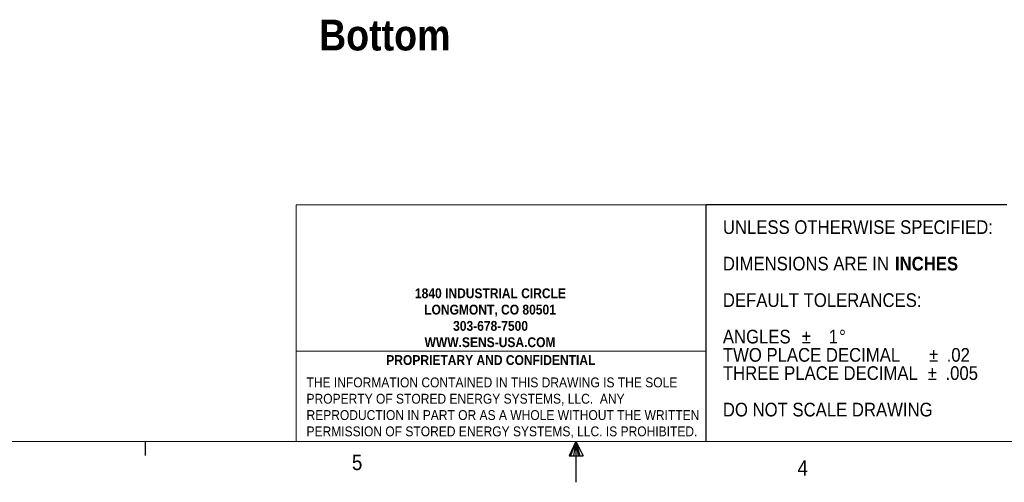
# Paper-space layout '3' of a CAD drawing. Header units: inches. Extents: x 1 to 109, y 1 to 85.
# Tile 2 of 44: x 38 to 68, y 1 to 15. Entities that reach past the tile are written whole.
import ezdxf

# ---------------------------------------------------------------- set-up
doc = ezdxf.new("R2010")
doc.units = ezdxf.units.IN
doc.header["$MEASUREMENT"] = 0
doc.layers.add('FORMAT', color=7, linetype='Continuous')
doc.styles.add('SLDTEXTSTYLE0', font='GOTHIC.TTF', dxfattribs={"width": 0.913})
doc.styles.add('SLDTEXTSTYLE1', font='GOTHICB.TTF', dxfattribs={"width": 0.913})

# ---------------------------------------------------------------- blocks, each defined once
blk = doc.blocks.new('SW_NOTE_10')
at = {"layer": 'FORMAT', "color": 0, "ltscale": 5, "char_height": 0.3, "attachment_point": 1, "style": 'SLDTEXTSTYLE0'}
for s, insert in [('THE INFORMATION CONTAINED IN THIS DRAWING IS THE SOLE ', (0, 0.383)), ('PROPERTY OF STORED ENERGY SYSTEMS, LLC.  ANY ', (0, -0.114)), ('REPRODUCTION IN PART OR AS A WHOLE WITHOUT THE WRITTEN ', (0, -0.61)), ('PERMISSION OF STORED ENERGY SYSTEMS, LLC. IS PROHIBITED.', (0, -1.107))]:
    blk.add_mtext(s, dxfattribs=dict(at, insert=insert))
blk = doc.blocks.new('SW_NOTE_11')
at = {"layer": 'FORMAT', "color": 0, "ltscale": 5, "attachment_point": 1}
for s, insert, char_height, style in [('UNLESS OTHERWISE SPECIFIED:', (0, 0.532), 0.41667, 'SLDTEXTSTYLE0'), ('DIMENSIONS ARE IN ', (0, -0.579), 0.41667, 'SLDTEXTSTYLE0'), ('INCHES', (5.242, -0.579), 0.4167, 'SLDTEXTSTYLE1'), ('DEFAULT TOLERANCES:', (0, -1.69), 0.41667, 'SLDTEXTSTYLE0'), ('ANGLES  ', (0, -2.801), 0.4167, 'SLDTEXTSTYLE0'), ('%%p', (2.401, -2.801), 0.4167, 'SLDTEXTSTYLE0'), ('   1', (2.798, -2.801), 0.4167, 'SLDTEXTSTYLE0'), ('%%d', (3.541, -2.801), 0.4167, 'SLDTEXTSTYLE0'), ('TWO PLACE DECIMAL    ', (0, -3.357), 0.41667, 'SLDTEXTSTYLE0'), ('%%p', (6.278, -3.357), 0.4167, 'SLDTEXTSTYLE0'), (' .02', (6.675, -3.357), 0.4167, 'SLDTEXTSTYLE0'), ('%%p', (6.242, -3.912), 0.4167, 'SLDTEXTSTYLE0'), ('THREE PLACE DECIMAL  ', (0, -3.912), 0.41667, 'SLDTEXTSTYLE0'), (' .005', (6.639, -3.912), 0.4167, 'SLDTEXTSTYLE0'), ('DO NOT SCALE DRAWING', (0, -5.023), 0.41667, 'SLDTEXTSTYLE0')]:
    blk.add_mtext(s, dxfattribs=dict(at, insert=insert, char_height=char_height, style=style))
blk = doc.blocks.new('SW_NOTE_13')
at = {"layer": 'FORMAT', "color": 0, "ltscale": 5, "char_height": 0.3, "attachment_point": 2, "style": 'SLDTEXTSTYLE1'}
for s, insert in [('1840 INDUSTRIAL CIRCLE', (2.278, 0.383)), ('LONGMONT, CO 80501', (2.265, -0.114)), ('303-678-7500', (2.281, -0.61)), ('WWW.SENS-USA.COM', (2.265, -1.107))]:
    blk.add_mtext(s, dxfattribs=dict(at, insert=insert))

psp = doc.layouts.new('3')

# ---------------------------------------------------------------- linework, layer by layer
at = {"color": 7, "linetype": 'Continuous', "lineweight": 0, "ltscale": 5}
for p, q in [((59.075, 9.257), (46.594, 9.257)), ((46.594, 9.257), (46.594, 2.053)), ((46.594, 4.807), (59.075, 4.807))]:
    psp.add_line(p, q, dxfattribs=at)
at = {"layer": 'FORMAT', "color": 7, "ltscale": 5}
for p, q in [((59.075, 2.053), (59.075, 9.257)), ((41.989, 2.053), (41.989, 1.629)), ((55.114, 2.053), (54.905, 1.625)), ((55.114, 2.053), (54.945, 1.625)), ((55.114, 2.053), (55.043, 1.625)), ((55.114, 2.053), (55.114, 0.815)), ((55.114, 2.053), (55.335, 1.625)), ((55.114, 2.053), (55.23, 1.625)), ((55.114, 2.053), (55.179, 1.625)), ((54.905, 1.625), (55.335, 1.625))]:
    psp.add_line(p, q, dxfattribs=at)
at = {"layer": 'FORMAT', "ltscale": 5}
psp.add_line((68.239, 9.257), (59.075, 9.257), dxfattribs=at)
at = {"layer": 'FORMAT', "lineweight": 0, "ltscale": 5}
psp.add_line((107.614, 2.053), (2.614, 2.053), dxfattribs=at)

# ---------------------------------------------------------------- block references
at = {"layer": 'FORMAT', "color": 7, "ltscale": 5}
for name, p in [('SW_NOTE_11', (59.589, 8.259)), ('SW_NOTE_13', (50.232, 6.336)), ('SW_NOTE_10', (46.907, 3.622))]:
    psp.add_blockref(name, p, dxfattribs=at)

# ---------------------------------------------------------------- texts
at = {"color": 7, "linetype": 'Continuous', "lineweight": 0, "ltscale": 5, "insert": (47.288, 14.898), "char_height": 0.9375, "attachment_point": 1, "style": 'SLDTEXTSTYLE1'}
psp.add_mtext('Bottom', dxfattribs=at)
at = {"layer": 'FORMAT', "color": 7, "ltscale": 5}
for s, insert, char_height, attachment_point, style in [('PROPRIETARY AND CONFIDENTIAL', (52.521, 4.686), 0.3, 2, 'SLDTEXTSTYLE1'), ('5', (48.29, 1.654), 0.469, 1, 'SLDTEXTSTYLE0'), ('4', (61.861, 1.488), 0.469, 1, 'SLDTEXTSTYLE0')]:
    psp.add_mtext(s, dxfattribs=dict(at, insert=insert, char_height=char_height, attachment_point=attachment_point, style=style))

doc.saveas('drawing.dxf')
